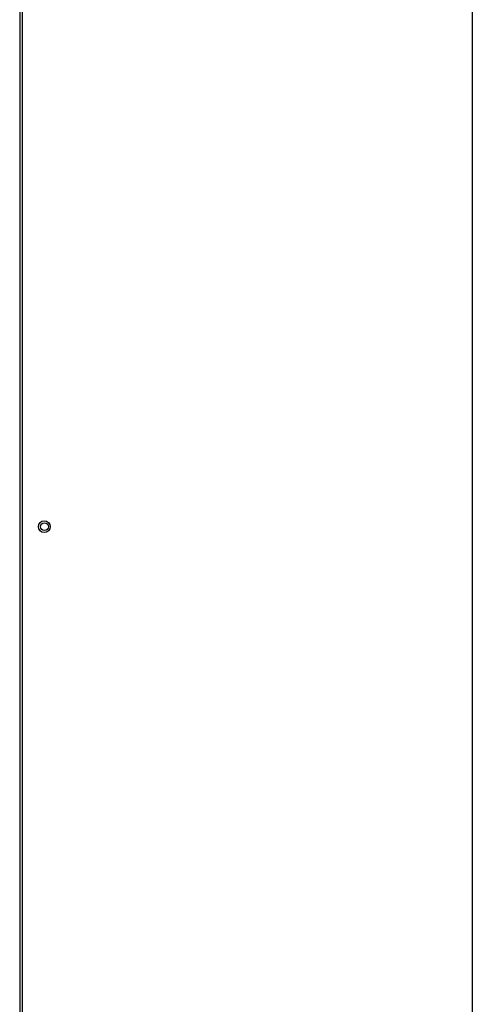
# Model space of a CAD drawing. Extents: x -90708 to 277869, y -117 to 207445.
# Tile 184 of 256: x -76922 to -76692, y 131444 to 131944. Entities that reach past the tile are written whole.
import ezdxf

# ---------------------------------------------------------------- set-up
doc = ezdxf.new("R2010")
doc.units = 0
doc.header["$MEASUREMENT"] = 0
doc.layers.add('ARQ - EQUIPO CONDENSADORA', color=40, linetype='CONTINUOUS')

msp = doc.modelspace()

# ---------------------------------------------------------------- linework, layer by layer
at = {"layer": 'ARQ - EQUIPO CONDENSADORA', "linetype": 'Continuous'}
for p, q in [((-76922.435, 132163.259), (-76922.435, 131409.261)), ((-76921.185, 132163.259), (-76921.185, 131409.261)), ((-76692.435, 132164.01), (-76692.435, 131408.01))]:
    msp.add_line(p, q, dxfattribs=at)
for centre, radius in [((-76909.934, 131686.649), 3), ((-76909.833, 131686.65), 2)]:
    msp.add_circle(centre, radius, dxfattribs=at)

doc.saveas('drawing.dxf')
